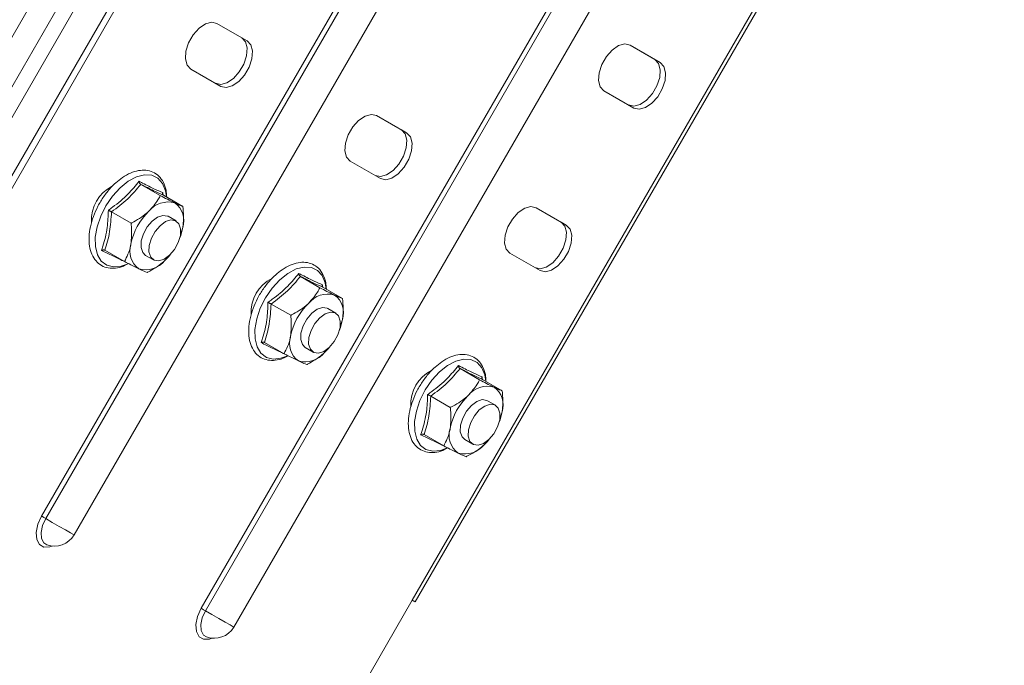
# Model space of a CAD drawing. Header units: millimetres. Extents: x -443 to 4177, y -1458 to 97.
# Tile 19 of 33: x 2723 to 2854, y -1129 to -1043. Entities that reach past the tile are written whole.
import ezdxf

# ---------------------------------------------------------------- set-up
doc = ezdxf.new("R2010")
doc.units = ezdxf.units.MM

msp = doc.modelspace()

# ---------------------------------------------------------------- linework, layer by layer
at = {"color": 7, "linetype": 'Continuous', "lineweight": 0}
for p, q in [((2702.96, -1078.47), (2902.96, -732.06)), ((2705.81, -1080.12), (2905.81, -733.71)), ((2707.59, -1081.14), (2907.59, -734.73)), ((2726.04, -1109.12), (2801.04, -979.21)), ((2801.59, -979.53), (2726.59, -1109.44)), ((2850.39, -990.4), (2775.39, -1120.3)), ((2747.29, -1121.39), (2822.29, -991.49)), ((2822.84, -991.8), (2747.84, -1121.71)), ((2752.69, -1045.41), (2753.39, -1045.81)), ((2807.69, -1048.3), (2808.39, -1048.71)), ((2773.94, -1057.68), (2774.64, -1058.09)), ((2795.19, -1069.95), (2795.89, -1070.36))]:
    msp.add_line(p, q, dxfattribs=at)
at = {"color": 7, "linetype": 'Continuous', "lineweight": 15}
for p, q in [((2783.44, -957.5), (2668.43, -1156.7)), ((2784.14, -957.91), (2669.85, -1155.88)), ((2730.37, -1111.62), (2805.37, -981.71)), ((2775.79, -1120.53), (2850.79, -990.62)), ((2751.62, -1123.89), (2826.62, -993.99)), ((2749.38, -1043.5), (2752.69, -1045.41)), ((2749.39, -1043.5), (2753.39, -1045.81)), ((2804.38, -1046.39), (2807.69, -1048.3)), ((2804.39, -1046.4), (2808.39, -1048.71)), ((2749.89, -1051.88), (2745.89, -1049.57)), ((2804.89, -1054.77), (2800.89, -1052.46)), ((2770.63, -1055.77), (2773.94, -1057.68)), ((2770.64, -1055.78), (2774.64, -1058.09)), ((2771.14, -1064.15), (2767.14, -1061.84)), ((2735.93, -1064.74), (2735.76, -1064.88)), ((2739.24, -1064.93), (2741.84, -1066.43)), ((2742.18, -1066.03), (2742.17, -1066.29)), ((2742.25, -1066.37), (2744.86, -1067.88)), ((2791.88, -1068.04), (2795.19, -1069.95)), ((2791.89, -1068.05), (2795.89, -1070.36)), ((2735.35, -1068.6), (2737.95, -1070.1)), ((2743.95, -1069.8), (2742.89, -1069.19)), ((2744.84, -1070.68), (2744.53, -1071.6)), ((2734.46, -1073.71), (2737.07, -1075.21)), ((2739.89, -1074.39), (2740.95, -1075)), ((2742.92, -1074.49), (2742.45, -1075.07)), ((2792.39, -1076.42), (2788.39, -1074.11)), ((2742.64, -1074.89), (2742.64, -1074.89)), ((2757.18, -1077.01), (2757.01, -1077.15)), ((2760.49, -1077.2), (2763.09, -1078.71)), ((2763.43, -1078.31), (2763.42, -1078.56)), ((2763.5, -1078.64), (2766.11, -1080.15)), ((2756.6, -1080.87), (2759.2, -1082.37)), ((2765.2, -1082.08), (2764.14, -1081.46)), ((2766.09, -1082.95), (2765.78, -1083.87)), ((2755.71, -1085.98), (2758.32, -1087.49)), ((2761.14, -1086.66), (2762.2, -1087.27)), ((2764.17, -1086.76), (2763.7, -1087.34)), ((2763.89, -1087.16), (2763.89, -1087.16)), ((2778.43, -1089.28), (2778.26, -1089.42)), ((2781.74, -1089.47), (2784.34, -1090.98)), ((2784.68, -1090.58), (2784.67, -1090.83)), ((2784.75, -1090.92), (2787.36, -1092.42)), ((2777.85, -1093.14), (2780.45, -1094.65)), ((2786.45, -1094.35), (2785.39, -1093.74)), ((2787.34, -1095.22), (2787.03, -1096.14)), ((2776.96, -1098.25), (2779.57, -1099.76)), ((2782.39, -1098.93), (2783.45, -1099.54)), ((2785.42, -1099.03), (2784.95, -1099.61)), ((2785.14, -1099.43), (2785.14, -1099.43)), ((2775.39, -1120.3), (2727.07, -1204))]:
    msp.add_line(p, q, dxfattribs=at)
at = {"color": 7, "linetype": 'Continuous', "lineweight": 15, "flags": 128}
for points in [[(2745.89, -1049.57), (2745.4, -1049.04), (2745.18, -1048.21), (2745.25, -1047.18), (2745.62, -1046.07), (2746.22, -1045.01), (2747, -1044.15), (2747.86, -1043.56), (2748.69, -1043.34), (2749.39, -1043.5)], [(2752.69, -1045.41), (2753.18, -1045.93), (2753.4, -1046.77), (2753.33, -1047.8), (2752.96, -1048.91), (2752.36, -1049.96), (2751.58, -1050.83), (2750.72, -1051.41), (2749.89, -1051.63), (2749.19, -1051.47)], [(2753.39, -1045.81), (2753.89, -1046.34), (2754.11, -1047.17), (2754.03, -1048.21), (2753.67, -1049.31), (2753.06, -1050.37), (2752.28, -1051.24), (2751.43, -1051.82), (2750.6, -1052.04), (2749.89, -1051.88)], [(2800.89, -1052.46), (2800.4, -1051.93), (2800.18, -1051.1), (2800.25, -1050.07), (2800.62, -1048.96), (2801.22, -1047.91), (2802, -1047.04), (2802.86, -1046.46), (2803.69, -1046.23), (2804.39, -1046.4)], [(2807.69, -1048.3), (2808.18, -1048.83), (2808.4, -1049.66), (2808.33, -1050.69), (2807.96, -1051.8), (2807.36, -1052.85), (2806.58, -1053.72), (2805.72, -1054.3), (2804.89, -1054.52), (2804.19, -1054.36)], [(2808.39, -1048.71), (2808.89, -1049.24), (2809.11, -1050.07), (2809.03, -1051.1), (2808.67, -1052.21), (2808.06, -1053.26), (2807.28, -1054.13), (2806.43, -1054.71), (2805.6, -1054.93), (2804.89, -1054.77)], [(2767.14, -1061.84), (2766.65, -1061.31), (2766.43, -1060.48), (2766.5, -1059.45), (2766.87, -1058.34), (2767.47, -1057.29), (2768.25, -1056.42), (2769.11, -1055.84), (2769.94, -1055.61), (2770.64, -1055.78)], [(2773.94, -1057.68), (2774.43, -1058.21), (2774.65, -1059.04), (2774.58, -1060.07), (2774.21, -1061.18), (2773.61, -1062.23), (2772.83, -1063.1), (2771.97, -1063.68), (2771.14, -1063.9), (2770.44, -1063.74)], [(2774.64, -1058.09), (2775.14, -1058.61), (2775.36, -1059.44), (2775.28, -1060.48), (2774.92, -1061.59), (2774.31, -1062.64), (2773.53, -1063.51), (2772.68, -1064.09), (2771.85, -1064.31), (2771.14, -1064.15)], [(2788.39, -1074.11), (2787.9, -1073.58), (2787.68, -1072.75), (2787.75, -1071.72), (2788.12, -1070.61), (2788.72, -1069.56), (2789.5, -1068.69), (2790.36, -1068.11), (2791.19, -1067.88), (2791.89, -1068.05)], [(2742.89, -1069.19), (2742.82, -1069.16), (2742.2, -1069.06), (2741.48, -1069.29), (2740.75, -1069.82)], [(2740.75, -1069.82), (2740.09, -1070.59), (2739.6, -1071.51), (2739.32, -1072.46), (2739.28, -1073.33), (2739.51, -1074.01), (2739.89, -1074.39)], [(2743.09, -1074.37), (2742.36, -1074.9), (2741.64, -1075.13), (2741.02, -1075.04), (2740.57, -1074.62), (2740.34, -1073.94), (2740.38, -1073.07), (2740.66, -1072.12), (2741.15, -1071.21), (2741.81, -1070.44), (2742.54, -1069.9), (2743.26, -1069.67), (2743.88, -1069.77), (2744.33, -1070.18), (2744.55, -1070.87), (2744.52, -1071.74), (2744.24, -1072.68), (2743.74, -1073.6), (2743.09, -1074.37)], [(2795.19, -1069.95), (2795.68, -1070.48), (2795.9, -1071.31), (2795.83, -1072.34), (2795.46, -1073.45), (2794.86, -1074.5), (2794.08, -1075.37), (2793.22, -1075.95), (2792.39, -1076.17), (2791.69, -1076.01)], [(2795.89, -1070.36), (2796.39, -1070.89), (2796.61, -1071.72), (2796.53, -1072.75), (2796.17, -1073.86), (2795.56, -1074.91), (2794.78, -1075.78), (2793.93, -1076.36), (2793.1, -1076.58), (2792.39, -1076.42)], [(2743.16, -1074.3), (2742.88, -1074.62), (2742.45, -1075.07)], [(2762, -1082.1), (2761.34, -1082.87), (2760.85, -1083.78), (2760.57, -1084.73), (2760.53, -1085.6), (2760.76, -1086.28), (2761.14, -1086.66)], [(2764.34, -1086.64), (2763.61, -1087.17), (2762.89, -1087.41), (2762.27, -1087.31), (2761.82, -1086.89), (2761.59, -1086.21), (2761.63, -1085.34), (2761.91, -1084.39), (2762.4, -1083.48), (2763.06, -1082.71), (2763.79, -1082.17), (2764.51, -1081.94), (2765.13, -1082.04), (2765.58, -1082.46), (2765.8, -1083.14), (2765.77, -1084.01), (2765.49, -1084.96), (2764.99, -1085.87), (2764.34, -1086.64)], [(2764.14, -1081.46), (2764.07, -1081.43), (2763.45, -1081.33), (2762.73, -1081.56), (2762, -1082.1)], [(2764.41, -1086.57), (2764.13, -1086.9), (2763.7, -1087.34)], [(2783.25, -1094.37), (2782.59, -1095.14), (2782.1, -1096.05), (2781.82, -1097), (2781.78, -1097.87), (2782.01, -1098.55), (2782.39, -1098.93)], [(2785.59, -1098.91), (2784.86, -1099.45), (2784.14, -1099.68), (2783.52, -1099.58), (2783.07, -1099.16), (2782.84, -1098.48), (2782.88, -1097.61), (2783.16, -1096.66), (2783.65, -1095.75), (2784.31, -1094.98), (2785.04, -1094.45), (2785.76, -1094.21), (2786.38, -1094.31), (2786.83, -1094.73), (2787.05, -1095.41), (2787.02, -1096.28), (2786.74, -1097.23), (2786.24, -1098.14), (2785.59, -1098.91)], [(2785.39, -1093.74), (2785.32, -1093.7), (2784.7, -1093.6), (2783.98, -1093.83), (2783.25, -1094.37)], [(2785.66, -1098.84), (2785.38, -1099.17), (2784.95, -1099.61)], [(2775.39, -1120.3), (2775.46, -1120.34), (2775.65, -1120.45), (2775.76, -1120.51), (2775.79, -1120.53), (2775.74, -1120.5), (2775.6, -1120.42), (2775.39, -1120.3)]]:
    msp.add_lwpolyline(points, dxfattribs=at)
at = {"color": 7, "linetype": 'Continuous', "lineweight": 0, "flags": 128}
for points in [[(2742.66, -1066.61), (2742.53, -1065.78), (2742.14, -1064.82), (2741.52, -1064.12), (2740.7, -1063.73), (2739.74, -1063.67), (2738.68, -1063.93), (2737.57, -1064.51), (2736.49, -1065.38)], [(2736.49, -1065.38), (2735.48, -1066.49), (2734.6, -1067.77), (2733.91, -1069.16), (2733.43, -1070.59), (2733.19, -1071.97), (2733.21, -1073.23), (2733.48, -1074.31), (2733.99, -1075.15), (2734.71, -1075.7), (2735.61, -1075.93), (2736.63, -1075.82), (2737.43, -1075.54)], [(2763.91, -1078.88), (2763.78, -1078.05), (2763.39, -1077.09), (2762.77, -1076.39), (2761.95, -1076), (2760.99, -1075.94), (2759.93, -1076.2), (2758.82, -1076.79), (2757.74, -1077.65)], [(2757.74, -1077.65), (2756.73, -1078.76), (2755.85, -1080.04), (2755.16, -1081.43), (2754.68, -1082.86), (2754.44, -1084.24), (2754.46, -1085.51), (2754.73, -1086.59), (2755.24, -1087.42), (2755.96, -1087.97), (2756.86, -1088.2), (2757.88, -1088.09), (2758.68, -1087.81)], [(2785.16, -1091.15), (2785.03, -1090.32), (2784.64, -1089.36), (2784.02, -1088.66), (2783.2, -1088.27), (2782.24, -1088.21), (2781.18, -1088.47), (2780.07, -1089.06), (2778.99, -1089.92)], [(2778.99, -1089.92), (2777.98, -1091.03), (2777.1, -1092.31), (2776.41, -1093.7), (2775.93, -1095.13), (2775.69, -1096.51), (2775.71, -1097.78), (2775.98, -1098.86), (2776.49, -1099.69), (2777.21, -1100.24), (2778.11, -1100.47), (2779.13, -1100.37), (2779.93, -1100.08)], [(2727.46, -1113.1), (2727.14, -1113.22), (2726.36, -1113.25), (2725.76, -1112.9), (2725.4, -1112.22), (2725.33, -1111.28), (2725.55, -1110.2), (2726.04, -1109.12)], [(2726.59, -1109.44), (2726.17, -1110.37), (2725.98, -1111.29), (2726.04, -1112.09), (2726.35, -1112.68), (2726.75, -1112.94)], [(2726.59, -1109.44), (2726.52, -1109.39), (2726.44, -1109.35), (2726.36, -1109.31), (2726.29, -1109.26), (2726.21, -1109.22), (2726.15, -1109.18), (2726.09, -1109.15), (2726.04, -1109.12)], [(2726.59, -1109.44), (2727.47, -1109.95), (2728.39, -1110.48), (2729.23, -1110.96), (2729.89, -1111.34), (2730.28, -1111.57), (2730.37, -1111.62)], [(2748.71, -1125.37), (2748.39, -1125.49), (2747.61, -1125.52), (2747.01, -1125.17), (2746.65, -1124.49), (2746.58, -1123.55), (2746.8, -1122.48), (2747.29, -1121.39)], [(2747.84, -1121.71), (2747.42, -1122.64), (2747.23, -1123.56), (2747.29, -1124.36), (2747.6, -1124.95), (2748, -1125.21)], [(2747.84, -1121.71), (2747.77, -1121.67), (2747.69, -1121.62), (2747.61, -1121.58), (2747.54, -1121.53), (2747.46, -1121.49), (2747.4, -1121.45), (2747.34, -1121.42), (2747.29, -1121.39)], [(2747.84, -1121.71), (2748.72, -1122.22), (2749.64, -1122.75), (2750.48, -1123.23), (2751.14, -1123.61), (2751.53, -1123.84), (2751.62, -1123.89)]]:
    msp.add_lwpolyline(points, dxfattribs=at)
at = {"color": 7, "linetype": 'Continuous', "lineweight": 15}
for centre, radius, start, end in [((2737.68, -1069.65), 5, 116.6204, 183.5739), ((2742.9, -1070.59), 3.31, 74.6098, 141.1265), ((2742.09, -1069.76), 2.9, 341.5184, 54.5257), ((2745.98, -1074.44), 8.19, 133.7232, 169.2248), ((2737.61, -1069.39), 7.35, 338.5755, 349.8982), ((2740.68, -1073.82), 2.9, 161.5183, 234.5258), ((2739.88, -1072.99), 3.31, 254.6098, 321.1265), ((2758.93, -1081.92), 5, 116.6204, 183.5739), ((2764.15, -1082.86), 3.31, 74.6101, 141.1262), ((2763.34, -1082.03), 2.9, 341.5183, 54.5257), ((2767.23, -1086.71), 8.19, 133.7231, 169.2248), ((2758.86, -1081.66), 7.35, 338.5751, 349.8984), ((2761.93, -1086.09), 2.9, 161.5183, 234.5258), ((2761.13, -1085.26), 3.31, 254.6098, 321.1265), ((2780.18, -1094.19), 5, 116.6226, 183.5717), ((2788.48, -1098.98), 8.19, 133.7232, 169.2248), ((2785.4, -1095.13), 3.31, 74.6097, 141.1264), ((2784.59, -1094.3), 2.9, 341.5183, 54.5258), ((2780.11, -1093.93), 7.35, 338.5749, 349.8986), ((2783.18, -1098.36), 2.9, 161.5181, 234.5261), ((2782.38, -1097.53), 3.31, 254.6096, 321.1266), ((2727.77, -1110.12), 3, 250.0795, 330), ((2749.02, -1122.39), 3, 250.0795, 330)]:
    msp.add_arc(centre, radius, start, end, dxfattribs=at)
for points, knots in [([(2742.7, -1066.63), (2742.68, -1066.32), (2742.64, -1065.6), (2742.29, -1064.64), (2741.69, -1063.8), (2740.88, -1063.25), (2739.95, -1063.01), (2738.95, -1063.06), (2737.89, -1063.39), (2736.86, -1063.94), (2736.23, -1064.49), (2735.93, -1064.74)], [0, 0, 0, 0, 0.0905297, 0.2115109, 0.3304478, 0.4448006, 0.5559409, 0.6672663, 0.7820286, 0.9000811, 1, 1, 1, 1]), ([(2735.76, -1064.88), (2735.59, -1065.05), (2735.07, -1065.56), (2734.3, -1066.54), (2733.52, -1067.83), (2732.91, -1069.19), (2732.51, -1070.58), (2732.33, -1071.92), (2732.38, -1073.17), (2732.69, -1074.28), (2733.24, -1075.17), (2734, -1075.79), (2734.91, -1076.11), (2735.9, -1076.12), (2736.81, -1075.92), (2737.38, -1075.61), (2737.61, -1075.49)], [0, 0, 0, 0, 0.04067, 0.117648, 0.1946, 0.271591, 0.34875, 0.426252, 0.504248, 0.582621, 0.66011, 0.734886, 0.807084, 0.878889, 0.952567, 1, 1, 1, 1]), ([(2739.24, -1064.93), (2739.21, -1064.91), (2739.16, -1064.87), (2739.09, -1064.77), (2739.04, -1064.65), (2739.02, -1064.56), (2739.02, -1064.52), (2739.02, -1064.52)], [0, 0, 0, 0, 0.23617, 0.4714, 0.732458, 0.992062, 1, 1, 1, 1]), ([(2741.84, -1066.43), (2741.74, -1066.63), (2741.36, -1067.36), (2740.76, -1068.02), (2740.32, -1068.51)], [0, 0, 0, 0, 0.2632547, 1, 1, 1, 1]), ([(2741.84, -1066.43), (2742.48, -1066.76), (2743.2, -1067.12), (2743.72, -1067.37), (2743.77, -1067.4)], [0, 0, 0, 0, 0.896038, 1, 1, 1, 1]), ([(2742.25, -1066.37), (2742.22, -1066.35), (2742.17, -1066.32), (2742.14, -1066.23), (2742.14, -1066.14), (2742.16, -1066.07), (2742.18, -1066.03), (2742.18, -1066.03)], [0, 0, 0, 0, 0.236176, 0.471402, 0.732454, 0.992079, 1, 1, 1, 1]), ([(2743.77, -1067.4), (2744.13, -1067.57), (2744.57, -1067.77), (2744.81, -1067.86), (2744.86, -1067.88)], [0, 0, 0, 0, 0.8014625, 1, 1, 1, 1]), ([(2744.86, -1067.88), (2744.92, -1068.74), (2744.99, -1069.71), (2744.85, -1070.59), (2744.84, -1070.68)], [0, 0, 0, 0, 0.89604, 1, 1, 1, 1]), ([(2735.35, -1068.6), (2735.31, -1068.58), (2735.25, -1068.55), (2735.14, -1068.49), (2735.03, -1068.43), (2734.96, -1068.39), (2734.93, -1068.37), (2734.93, -1068.37)], [0, 0, 0, 0, 0.236171, 0.471398, 0.732449, 0.992074, 1, 1, 1, 1]), ([(2740.32, -1068.51), (2740.22, -1068.61), (2739.56, -1069.2), (2738.72, -1069.71), (2737.98, -1070.09), (2737.95, -1070.1)], [0, 0, 0, 0, 0.148486, 0.96557, 1, 1, 1, 1]), ([(2737.93, -1072.9), (2738, -1072.17), (2738.08, -1071.25), (2737.97, -1070.29), (2737.95, -1070.1)], [0, 0, 0, 0, 0.8014586, 1, 1, 1, 1]), ([(2737.07, -1075.21), (2737.4, -1074.57), (2737.76, -1073.86), (2737.92, -1072.99), (2737.93, -1072.9)], [0, 0, 0, 0, 0.89604, 1, 1, 1, 1]), ([(2734, -1073.74), (2734, -1073.74), (2734.04, -1073.72), (2734.13, -1073.69), (2734.25, -1073.67), (2734.37, -1073.67), (2734.43, -1073.7), (2734.46, -1073.71)], [0, 0, 0, 0, 0.007921, 0.267546, 0.528597, 0.763825, 1, 1, 1, 1]), ([(2739, -1076.18), (2738.53, -1075.95), (2737.94, -1075.66), (2737.21, -1075.29), (2737.07, -1075.21)], [0, 0, 0, 0, 0.801462, 1, 1, 1, 1]), ([(2742.45, -1075.07), (2742.35, -1075.16), (2741.7, -1075.76), (2740.85, -1076.27), (2740.11, -1076.64), (2740.08, -1076.66)], [0, 0, 0, 0, 0.148485, 0.96557, 1, 1, 1, 1]), ([(2763.95, -1078.91), (2763.93, -1078.59), (2763.89, -1077.87), (2763.54, -1076.91), (2762.94, -1076.07), (2762.13, -1075.52), (2761.2, -1075.28), (2760.2, -1075.33), (2759.14, -1075.66), (2758.11, -1076.21), (2757.48, -1076.76), (2757.18, -1077.01)], [0, 0, 0, 0, 0.0905309, 0.2115107, 0.3304486, 0.4448013, 0.5559415, 0.6672668, 0.7820289, 0.9000813, 1, 1, 1, 1]), ([(2740.08, -1076.66), (2739.83, -1076.56), (2739.56, -1076.45), (2739.05, -1076.21), (2739, -1076.18)], [0, 0, 0, 0, 0.896038, 1, 1, 1, 1]), ([(2757.01, -1077.15), (2756.84, -1077.32), (2756.32, -1077.83), (2755.55, -1078.81), (2754.77, -1080.1), (2754.16, -1081.46), (2753.76, -1082.85), (2753.58, -1084.19), (2753.63, -1085.44), (2753.94, -1086.55), (2754.49, -1087.44), (2755.25, -1088.06), (2756.16, -1088.38), (2757.15, -1088.39), (2758.06, -1088.19), (2758.63, -1087.88), (2758.86, -1087.76)], [0, 0, 0, 0, 0.04067, 0.117648, 0.1946, 0.271591, 0.34875, 0.426252, 0.504248, 0.582621, 0.66011, 0.734885, 0.807084, 0.878889, 0.952567, 1, 1, 1, 1]), ([(2760.49, -1077.2), (2760.46, -1077.18), (2760.41, -1077.14), (2760.34, -1077.04), (2760.29, -1076.92), (2760.27, -1076.83), (2760.27, -1076.79), (2760.27, -1076.79)], [0, 0, 0, 0, 0.236174, 0.471402, 0.732459, 0.992062, 1, 1, 1, 1]), ([(2763.5, -1078.64), (2763.47, -1078.63), (2763.42, -1078.59), (2763.39, -1078.5), (2763.39, -1078.41), (2763.41, -1078.34), (2763.43, -1078.31), (2763.43, -1078.31)], [0, 0, 0, 0, 0.236175, 0.471396, 0.732456, 0.99208, 1, 1, 1, 1]), ([(2763.09, -1078.71), (2762.99, -1078.9), (2762.61, -1079.63), (2762.01, -1080.29), (2761.57, -1080.78)], [0, 0, 0, 0, 0.263254, 1, 1, 1, 1]), ([(2763.09, -1078.71), (2763.73, -1079.03), (2764.45, -1079.39), (2764.97, -1079.65), (2765.02, -1079.67)], [0, 0, 0, 0, 0.896037, 1, 1, 1, 1]), ([(2765.02, -1079.67), (2765.38, -1079.84), (2765.82, -1080.04), (2766.06, -1080.13), (2766.11, -1080.15)], [0, 0, 0, 0, 0.801462, 1, 1, 1, 1]), ([(2756.6, -1080.87), (2756.56, -1080.85), (2756.5, -1080.82), (2756.39, -1080.76), (2756.28, -1080.7), (2756.21, -1080.66), (2756.18, -1080.64), (2756.18, -1080.64)], [0, 0, 0, 0, 0.236173, 0.4714, 0.73245, 0.992073, 1, 1, 1, 1]), ([(2761.57, -1080.78), (2761.47, -1080.88), (2760.81, -1081.47), (2759.97, -1081.98), (2759.23, -1082.36), (2759.2, -1082.37)], [0, 0, 0, 0, 0.148485, 0.96557, 1, 1, 1, 1]), ([(2766.11, -1080.15), (2766.17, -1081.01), (2766.24, -1081.98), (2766.1, -1082.86), (2766.09, -1082.95)], [0, 0, 0, 0, 0.896036, 1, 1, 1, 1]), ([(2759.18, -1085.17), (2759.25, -1084.44), (2759.33, -1083.52), (2759.22, -1082.56), (2759.2, -1082.37)], [0, 0, 0, 0, 0.801462, 1, 1, 1, 1]), ([(2758.32, -1087.49), (2758.65, -1086.85), (2759.01, -1086.13), (2759.17, -1085.27), (2759.18, -1085.17)], [0, 0, 0, 0, 0.8960353, 1, 1, 1, 1]), ([(2755.25, -1086.01), (2755.25, -1086.01), (2755.29, -1085.99), (2755.38, -1085.96), (2755.5, -1085.94), (2755.62, -1085.94), (2755.68, -1085.97), (2755.71, -1085.98)], [0, 0, 0, 0, 0.007921, 0.267546, 0.528598, 0.763824, 1, 1, 1, 1]), ([(2760.25, -1088.45), (2759.78, -1088.22), (2759.19, -1087.93), (2758.46, -1087.56), (2758.32, -1087.49)], [0, 0, 0, 0, 0.801462, 1, 1, 1, 1]), ([(2763.7, -1087.34), (2763.6, -1087.43), (2762.95, -1088.03), (2762.1, -1088.54), (2761.36, -1088.91), (2761.33, -1088.93)], [0, 0, 0, 0, 0.148487, 0.96557, 1, 1, 1, 1]), ([(2785.2, -1091.18), (2785.18, -1090.87), (2785.14, -1090.14), (2784.79, -1089.18), (2784.19, -1088.35), (2783.38, -1087.8), (2782.45, -1087.55), (2781.45, -1087.6), (2780.39, -1087.93), (2779.36, -1088.48), (2778.73, -1089.03), (2778.43, -1089.28)], [0, 0, 0, 0, 0.09053, 0.211511, 0.330448, 0.444801, 0.555941, 0.667266, 0.782029, 0.900081, 1, 1, 1, 1]), ([(2761.33, -1088.93), (2761.08, -1088.83), (2760.81, -1088.72), (2760.3, -1088.48), (2760.25, -1088.45)], [0, 0, 0, 0, 0.896038, 1, 1, 1, 1]), ([(2781.74, -1089.47), (2781.71, -1089.45), (2781.66, -1089.41), (2781.59, -1089.31), (2781.54, -1089.19), (2781.52, -1089.11), (2781.52, -1089.06), (2781.52, -1089.06)], [0, 0, 0, 0, 0.236177, 0.471404, 0.732467, 0.992088, 1, 1, 1, 1]), ([(2778.26, -1089.42), (2778.09, -1089.6), (2777.57, -1090.1), (2776.8, -1091.08), (2776.02, -1092.37), (2775.41, -1093.74), (2775.01, -1095.12), (2774.83, -1096.46), (2774.88, -1097.72), (2775.19, -1098.82), (2775.74, -1099.71), (2776.5, -1100.33), (2777.41, -1100.65), (2778.4, -1100.66), (2779.31, -1100.46), (2779.88, -1100.15), (2780.11, -1100.03)], [0, 0, 0, 0, 0.04067, 0.117648, 0.1946, 0.271591, 0.34875, 0.426253, 0.504248, 0.582621, 0.660111, 0.734886, 0.807084, 0.878889, 0.952567, 1, 1, 1, 1]), ([(2784.34, -1090.98), (2784.24, -1091.17), (2783.86, -1091.9), (2783.26, -1092.56), (2782.82, -1093.06)], [0, 0, 0, 0, 0.263255, 1, 1, 1, 1]), ([(2784.34, -1090.98), (2784.98, -1091.3), (2785.7, -1091.67), (2786.22, -1091.92), (2786.27, -1091.94)], [0, 0, 0, 0, 0.896038, 1, 1, 1, 1]), ([(2784.75, -1090.92), (2784.72, -1090.9), (2784.67, -1090.86), (2784.64, -1090.77), (2784.64, -1090.68), (2784.66, -1090.61), (2784.68, -1090.58), (2784.68, -1090.58)], [0, 0, 0, 0, 0.236177, 0.471403, 0.732454, 0.992079, 1, 1, 1, 1]), ([(2777.85, -1093.14), (2777.81, -1093.12), (2777.75, -1093.09), (2777.64, -1093.03), (2777.53, -1092.97), (2777.46, -1092.93), (2777.43, -1092.92), (2777.43, -1092.92)], [0, 0, 0, 0, 0.236173, 0.471401, 0.732455, 0.992078, 1, 1, 1, 1]), ([(2782.82, -1093.06), (2782.72, -1093.15), (2782.06, -1093.74), (2781.22, -1094.26), (2780.48, -1094.63), (2780.45, -1094.65)], [0, 0, 0, 0, 0.148486, 0.965571, 1, 1, 1, 1]), ([(2786.27, -1091.94), (2786.63, -1092.11), (2787.07, -1092.31), (2787.31, -1092.4), (2787.36, -1092.42)], [0, 0, 0, 0, 0.801463, 1, 1, 1, 1]), ([(2787.36, -1092.42), (2787.42, -1093.29), (2787.49, -1094.25), (2787.35, -1095.13), (2787.34, -1095.22)], [0, 0, 0, 0, 0.896038, 1, 1, 1, 1]), ([(2780.43, -1097.45), (2780.5, -1096.71), (2780.58, -1095.8), (2780.47, -1094.84), (2780.45, -1094.65)], [0, 0, 0, 0, 0.8014605, 1, 1, 1, 1]), ([(2776.5, -1098.29), (2776.5, -1098.29), (2776.54, -1098.26), (2776.63, -1098.23), (2776.75, -1098.21), (2776.87, -1098.21), (2776.93, -1098.24), (2776.96, -1098.25)], [0, 0, 0, 0, 0.007917, 0.26754, 0.528597, 0.763824, 1, 1, 1, 1]), ([(2779.57, -1099.76), (2779.9, -1099.12), (2780.26, -1098.4), (2780.42, -1097.54), (2780.43, -1097.45)], [0, 0, 0, 0, 0.896038, 1, 1, 1, 1]), ([(2784.95, -1099.61), (2784.85, -1099.7), (2784.2, -1100.3), (2783.35, -1100.81), (2782.61, -1101.18), (2782.58, -1101.2)], [0, 0, 0, 0, 0.148486, 0.965571, 1, 1, 1, 1]), ([(2781.5, -1100.72), (2781.03, -1100.49), (2780.44, -1100.2), (2779.71, -1099.83), (2779.57, -1099.76)], [0, 0, 0, 0, 0.8014606, 1, 1, 1, 1]), ([(2782.58, -1101.2), (2782.33, -1101.1), (2782.06, -1100.99), (2781.55, -1100.75), (2781.5, -1100.72)], [0, 0, 0, 0, 0.896039, 1, 1, 1, 1])]:
    msp.add_open_spline(points, degree=3, knots=knots, dxfattribs=at)
at = {"color": 7, "linetype": 'Continuous', "lineweight": 0}
for points, knots in [([(2734.93, -1068.37), (2735.12, -1068.24), (2736.06, -1067.58), (2737.55, -1066.34), (2738.55, -1065.1), (2739.02, -1064.52)], [0, 0, 0, 0, 0.118083, 0.592258, 1, 1, 1, 1]), ([(2739.24, -1064.93), (2738.69, -1065.59), (2737.58, -1066.92), (2736.1, -1068.03), (2735.35, -1068.6)], [0, 0, 0, 0, 0.492149, 1, 1, 1, 1]), ([(2739.02, -1064.52), (2739.17, -1064.6), (2739.93, -1064.99), (2741.1, -1065.57), (2741.84, -1065.89), (2742.18, -1066.03)], [0, 0, 0, 0, 0.118084, 0.592259, 1, 1, 1, 1]), ([(2742.25, -1066.37), (2741.85, -1066.19), (2741.03, -1065.82), (2739.84, -1065.23), (2739.24, -1064.93)], [0, 0, 0, 0, 0.4921475, 1, 1, 1, 1]), ([(2734, -1073.74), (2734.07, -1073.55), (2734.4, -1072.58), (2734.83, -1070.83), (2734.9, -1069.15), (2734.93, -1068.37)], [0, 0, 0, 0, 0.1180835, 0.5922582, 1, 1, 1, 1]), ([(2735.35, -1068.6), (2735.29, -1069.49), (2735.19, -1071.3), (2734.71, -1072.9), (2734.46, -1073.71)], [0, 0, 0, 0, 0.492149, 1, 1, 1, 1]), ([(2737.06, -1075.21), (2737, -1075.18), (2736.57, -1074.98), (2735.65, -1074.53), (2734.52, -1073.99), (2734, -1073.74)], [0, 0, 0, 0, 0.075641, 0.572636, 1, 1, 1, 1]), ([(2756.18, -1080.64), (2756.37, -1080.51), (2757.31, -1079.85), (2758.8, -1078.62), (2759.8, -1077.37), (2760.27, -1076.79)], [0, 0, 0, 0, 0.118083, 0.592258, 1, 1, 1, 1]), ([(2760.49, -1077.2), (2759.94, -1077.86), (2758.83, -1079.19), (2757.35, -1080.3), (2756.6, -1080.87)], [0, 0, 0, 0, 0.492148, 1, 1, 1, 1]), ([(2760.27, -1076.79), (2760.42, -1076.87), (2761.18, -1077.26), (2762.35, -1077.84), (2763.09, -1078.16), (2763.43, -1078.31)], [0, 0, 0, 0, 0.118084, 0.592259, 1, 1, 1, 1]), ([(2763.5, -1078.64), (2763.1, -1078.46), (2762.28, -1078.09), (2761.09, -1077.5), (2760.49, -1077.2)], [0, 0, 0, 0, 0.492148, 1, 1, 1, 1]), ([(2755.25, -1086.01), (2755.32, -1085.82), (2755.65, -1084.85), (2756.08, -1083.1), (2756.15, -1081.42), (2756.18, -1080.64)], [0, 0, 0, 0, 0.118084, 0.592258, 1, 1, 1, 1]), ([(2756.6, -1080.87), (2756.54, -1081.76), (2756.44, -1083.57), (2755.96, -1085.17), (2755.71, -1085.98)], [0, 0, 0, 0, 0.4921474, 1, 1, 1, 1]), ([(2758.31, -1087.48), (2758.25, -1087.45), (2757.82, -1087.25), (2756.9, -1086.81), (2755.77, -1086.26), (2755.25, -1086.01)], [0, 0, 0, 0, 0.0756412, 0.5726358, 1, 1, 1, 1]), ([(2777.43, -1092.92), (2777.62, -1092.78), (2778.56, -1092.12), (2780.05, -1090.89), (2781.05, -1089.64), (2781.52, -1089.06)], [0, 0, 0, 0, 0.118084, 0.592259, 1, 1, 1, 1]), ([(2781.52, -1089.06), (2781.67, -1089.14), (2782.43, -1089.53), (2783.6, -1090.11), (2784.34, -1090.43), (2784.68, -1090.58)], [0, 0, 0, 0, 0.1180827, 0.5922583, 1, 1, 1, 1]), ([(2781.74, -1089.47), (2781.19, -1090.13), (2780.08, -1091.46), (2778.6, -1092.58), (2777.85, -1093.14)], [0, 0, 0, 0, 0.492148, 1, 1, 1, 1]), ([(2784.75, -1090.92), (2784.35, -1090.73), (2783.53, -1090.36), (2782.34, -1089.77), (2781.74, -1089.47)], [0, 0, 0, 0, 0.492148, 1, 1, 1, 1]), ([(2776.5, -1098.29), (2776.57, -1098.09), (2776.9, -1097.13), (2777.33, -1095.37), (2777.4, -1093.69), (2777.43, -1092.92)], [0, 0, 0, 0, 0.118084, 0.592259, 1, 1, 1, 1]), ([(2777.85, -1093.14), (2777.79, -1094.03), (2777.69, -1095.85), (2777.21, -1097.44), (2776.96, -1098.25)], [0, 0, 0, 0, 0.492149, 1, 1, 1, 1]), ([(2779.56, -1099.75), (2779.5, -1099.72), (2779.07, -1099.52), (2778.15, -1099.08), (2777.02, -1098.54), (2776.5, -1098.29)], [0, 0, 0, 0, 0.0756412, 0.5726366, 1, 1, 1, 1])]:
    msp.add_open_spline(points, degree=3, knots=knots, dxfattribs=at)

doc.saveas('drawing.dxf')
